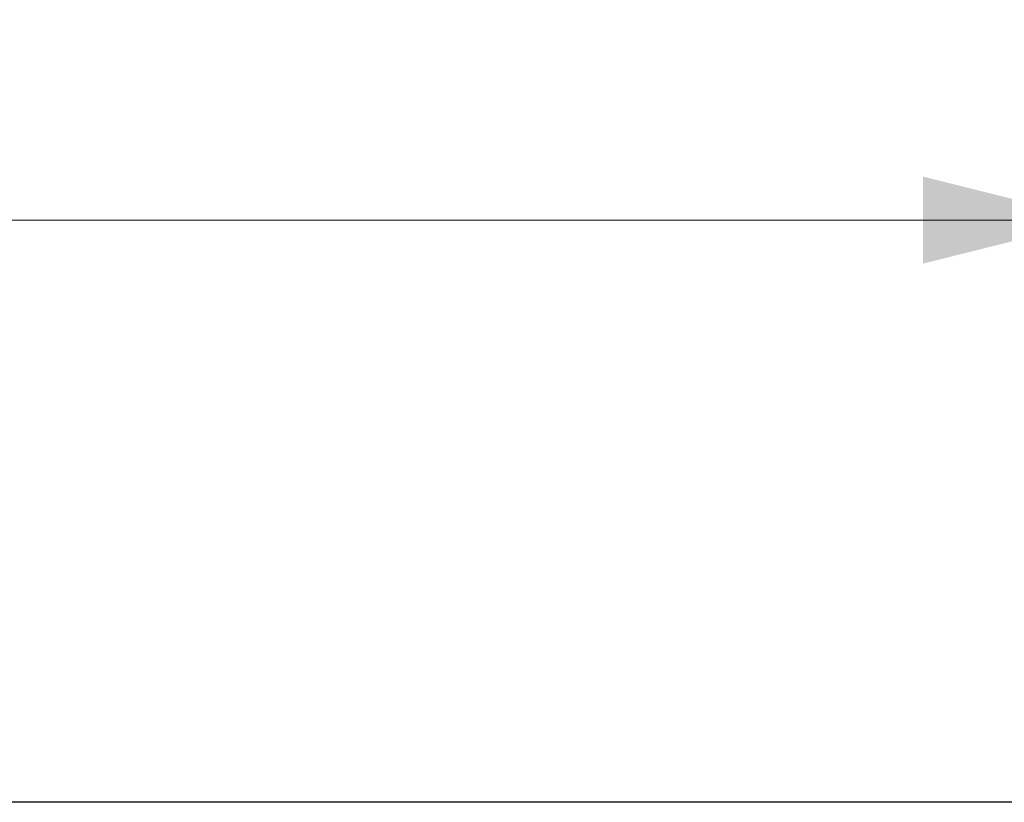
# Model space of a CAD drawing. Header units: millimetres. Extents: x 8 to 290, y 2 to 202.
# Tile 16 of 104: x 88 to 105, y 112 to 125. Entities that reach past the tile are written whole.
import ezdxf

# ---------------------------------------------------------------- set-up
doc = ezdxf.new("R2010")
doc.units = ezdxf.units.MM
doc.styles.add('SLDTEXTSTYLE2', font='TXT', dxfattribs={"width": 0.605})
doc.dimstyles.new('SLDDIMSTYLE2', dxfattribs={"dimtxt": 2.568319, "dimasz": 3, "dimexe": 0, "dimexo": 0.0625, "dimgap": 0.64208, "dimtad": 1, "dimlfac": 20, "dimrnd": 1e-09, "dimzin": 12, "dimdsep": 46, "dimtxsty": 'SLDTEXTSTYLE2', "dimsah": 1, "dimcen": 0.09, "dimadec": 0, "dimazin": 3, "dimtfac": 1, "dimtofl": 0, "dimtmove": 0, "dimatfit": 3, "dimfxl": 1, "dimfrac": 2, "dimtolj": 1, "dimtzin": 12, "dimarcsym": 0})

# ---------------------------------------------------------------- blocks, each defined once
blk = doc.blocks.new('_D_7')
at = {"color": 7, "linetype": 'Continuous', "lineweight": 0}
for p, q in [((31.583, 112.534), (31.583, 122.581)), ((106.283, 112.534), (106.283, 122.581)), ((106.283, 121.581), (31.583, 121.581))]:
    blk.add_line(p, q, dxfattribs=at)
at = {"color": 7, "linetype": 'Continuous', "lineweight": 18}
for points in [[(31.583, 121.581), (34.583, 120.831), (34.583, 122.331)], [(106.283, 121.581), (103.283, 122.331), (103.283, 120.831)]]:
    blk.add_solid(points, dxfattribs=at)
at = {"color": 7, "linetype": 'Continuous', "lineweight": 18, "insert": (65.013, 124.991), "char_height": 2.6458, "attachment_point": 1, "style": 'SLDTEXTSTYLE2'}
blk.add_mtext('1494', dxfattribs=at)

msp = doc.modelspace()

# ---------------------------------------------------------------- linework, layer by layer
at = {"color": 7, "linetype": 'Continuous', "lineweight": 25}
msp.add_line((106.28283, 111.53414), (31.58283, 111.53414), dxfattribs=at)

# ---------------------------------------------------------------- dimensions: what is measured, and where the dimension line sits
at = {"color": 7, "linetype": 'Continuous', "lineweight": 18}
dim = msp.add_linear_dim(base=(31.58283, 121.58079), p1=(106.28283, 111.53414), p2=(31.58283, 111.53414), dimstyle='SLDDIMSTYLE2', dxfattribs=at)
dim.commit()
dim.dimension.update_dxf_attribs({"geometry": '_D_7', "text_midpoint": (68.93283, 121.58079), "dimtype": 160})

doc.saveas('drawing.dxf')
